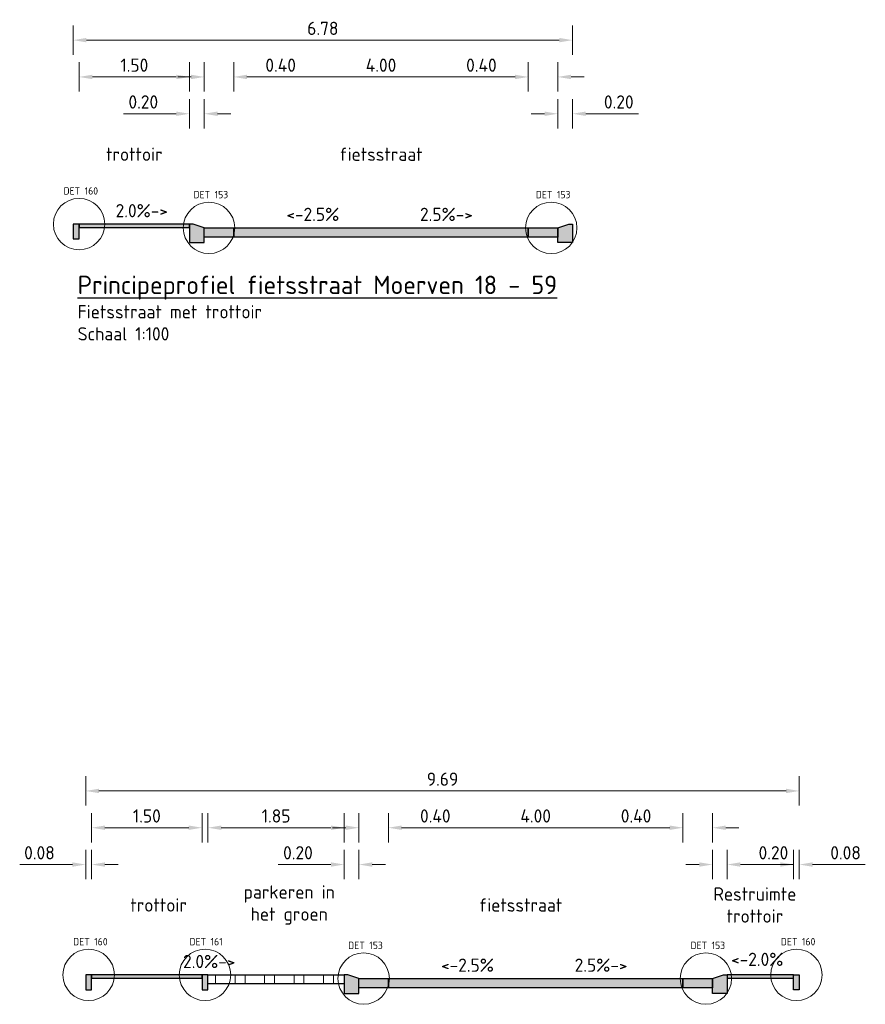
# Model space of a CAD drawing. Header units: metres. Extents: x 163543 to 168130, y 402678 to 405437.
# Tile 235 of 256: x 168119 to 168130, y 403462 to 403475. Entities that reach past the tile are written whole.
import ezdxf

# ---------------------------------------------------------------- set-up
doc = ezdxf.new("R2010")
doc.units = ezdxf.units.M
doc.layers.get('0').update_dxf_attribs({"lineweight": 25})
for name, color, linetype, lineweight in [('X-CA190022.004-UO-DWP_Principeprofielen$0$N-WE-VH-KANTOPSLUITING-GD', 7, 'Continuous', 25), ('X-CA190022.004-UO-DWP_Principeprofielen$0$N-WE-VH-KANTOPSLUITING-V', 253, 'Continuous', 0), ('X-CA190022.004-UO-DWP_Principeprofielen$0$N-WE-VH-KANTOPSLUITING_OPSLUITBAND-SD', 150, 'Continuous', 25), ('X-CA190022.004-UO-DWP_Principeprofielen$0$N-WE-VH-VERHARDING-GD', 7, 'Continuous', 25), ('X-CA190022.004-UO-DWP_Principeprofielen$0$N-WE-VH-VERHARDING_GRASBETONSTEEN-AD-50', 72, 'Continuous', 18), ('X-CA190022.004-UO-DWP_Principeprofielen$0$X-XX-AL-AANKLEDING-M', 7, 'Continuous', 18), ('X-CA190022.004-UO-DWP_Principeprofielen$0$X-XX-AL-M', 7, 'Continuous', 18), ('X-CA190022.004-UO-DWP_Principeprofielen$0$X-XX-AL-T18', 7, 'Continuous', 18), ('X-CA190022.004-UO-DWP_Principeprofielen$0$X-XX-AL-T18-DETAILVERWIJZING', 34, 'Continuous', 18), ('X-CA190022.004-UO-DWP_Principeprofielen$0$X-XX-AL-T18_verkanting', 7, 'Continuous', 18), ('X-CA190022.004-UO-DWP_Principeprofielen$0$X-XX-AL-T25', 7, 'Continuous', 25)]:
    doc.layers.add(name, color=color, linetype=linetype, lineweight=lineweight)
for name, color, linetype, lineweight, transparency in [('X-CA190022.004-UO-DWP_Principeprofielen$0$N-WE-VH-VERHARDING-FIETSSTRAAT_GRIJS-A', 252, 'Continuous', 0, 0.25), ('X-CA190022.004-UO-DWP_Principeprofielen$0$N-WE-VH-VERHARDING-FIETSSTRAAT_ROOD-A', 13, 'Continuous', 0, 0.25), ('X-CA190022.004-UO-DWP_Principeprofielen$0$N-WE-VH-VERHARDING-TROTTOIR-A', 253, 'Continuous', 0, 0.25)]:
    doc.layers.add(name, color=color, linetype=linetype, lineweight=lineweight, transparency=transparency)
doc.styles.add('X-CA190022.004-UO-DWP_Principeprofielen$0$NLCS-ISO-M100-T18', font='NLCS-ISO.ttf', dxfattribs={"height": 0.18})
doc.styles.add('X-CA190022.004-UO-DWP_Principeprofielen$0$NLCS-ISO-M100-T25', font='NLCS-ISO.ttf', dxfattribs={"height": 0.25})
doc.styles.add('X-CA190022.004-UO-DWP_Principeprofielen$0$NLCS-ISO-M20-T18', font='NLCS-ISO.ttf', dxfattribs={"height": 0.036})
doc.dimstyles.new('X-CA190022.004-UO-DWP_Principeprofielen$0$NLCS-M100-T18-PIJL_L2_H1', dxfattribs={"dimscale": 0.1, "dimtxt": 2.5, "dimasz": 1.8, "dimexe": 2, "dimexo": 2, "dimgap": 0.7, "dimtad": 1, "dimzin": 0, "dimdsep": 46, "dimtxsty": 'X-CA190022.004-UO-DWP_Principeprofielen$0$NLCS-ISO-M100-T18', "dimcen": 0, "dimdle": 2, "dimclrd": 256, "dimclre": 256, "dimclrt": 10, "dimadec": 1, "dimazin": 0, "dimtfac": 1, "dimtdec": 3, "dimtofl": 0, "dimtmove": 0, "dimatfit": 3, "dimfxl": 2, "dimfxlon": 1, "dimtfillclr": 256, "dimtolj": 1, "dimtzin": 0, "dimlwd": -1, "dimlwe": -1, "dimarcsym": 0})

# ---------------------------------------------------------------- blocks, each defined once
blk = doc.blocks.new('*D707')
at = {"layer": 'X-CA190022.004-UO-DWP_Principeprofielen$0$X-XX-AL-M', "transparency": 16777216}
for p, q in [((168119.436, 403474.316), (168119.436, 403474.716)), ((168120.936, 403474.316), (168120.936, 403474.716)), ((168119.616, 403474.516), (168120.756, 403474.516))]:
    blk.add_line(p, q, dxfattribs=at)
for points in [[(168119.616, 403474.546), (168119.616, 403474.486), (168119.436, 403474.516)], [(168120.756, 403474.546), (168120.756, 403474.486), (168120.936, 403474.516)]]:
    blk.add_solid(points, dxfattribs=at)
at = {"layer": 'X-CA190022.004-UO-DWP_Principeprofielen$0$X-XX-AL-M', "transparency": 16777216, "insert": (168120.186, 403474.676), "char_height": 0.18, "attachment_point": 5, "style": 'X-CA190022.004-UO-DWP_Principeprofielen$0$NLCS-ISO-M100-T18'}
blk.add_mtext('\\A1;1.50', dxfattribs=at)
blk = doc.blocks.new('*D708')
at = {"layer": 'X-CA190022.004-UO-DWP_Principeprofielen$0$X-XX-AL-M', "transparency": 16777216}
for p, q in [((168119.356, 403474.816), (168119.356, 403475.216)), ((168126.136, 403474.816), (168126.136, 403475.216)), ((168119.536, 403475.016), (168125.956, 403475.016))]:
    blk.add_line(p, q, dxfattribs=at)
for points in [[(168119.536, 403475.046), (168119.536, 403474.986), (168119.356, 403475.016)], [(168125.956, 403475.046), (168125.956, 403474.986), (168126.136, 403475.016)]]:
    blk.add_solid(points, dxfattribs=at)
at = {"layer": 'X-CA190022.004-UO-DWP_Principeprofielen$0$X-XX-AL-M', "transparency": 16777216, "insert": (168122.746, 403475.176), "char_height": 0.18, "attachment_point": 5, "style": 'X-CA190022.004-UO-DWP_Principeprofielen$0$NLCS-ISO-M100-T18'}
blk.add_mtext('\\A1;6.78', dxfattribs=at)
blk = doc.blocks.new('*D716')
at = {"layer": 'X-CA190022.004-UO-DWP_Principeprofielen$0$X-XX-AL-M', "transparency": 16777216}
for p, q in [((168119.606, 403464.116), (168119.606, 403464.516)), ((168121.106, 403464.116), (168121.106, 403464.516)), ((168119.786, 403464.316), (168120.926, 403464.316))]:
    blk.add_line(p, q, dxfattribs=at)
for points in [[(168119.786, 403464.346), (168119.786, 403464.286), (168119.606, 403464.316)], [(168120.926, 403464.346), (168120.926, 403464.286), (168121.106, 403464.316)]]:
    blk.add_solid(points, dxfattribs=at)
at = {"layer": 'X-CA190022.004-UO-DWP_Principeprofielen$0$X-XX-AL-M', "transparency": 16777216, "insert": (168120.356, 403464.476), "char_height": 0.18, "attachment_point": 5, "style": 'X-CA190022.004-UO-DWP_Principeprofielen$0$NLCS-ISO-M100-T18'}
blk.add_mtext('\\A1;1.50', dxfattribs=at)
blk = doc.blocks.new('*D719')
at = {"layer": 'X-CA190022.004-UO-DWP_Principeprofielen$0$X-XX-AL-M', "transparency": 16777216}
for p, q in [((168121.186, 403464.116), (168121.186, 403464.516)), ((168123.036, 403464.116), (168123.036, 403464.516)), ((168121.366, 403464.316), (168122.856, 403464.316))]:
    blk.add_line(p, q, dxfattribs=at)
for points in [[(168121.366, 403464.346), (168121.366, 403464.286), (168121.186, 403464.316)], [(168122.856, 403464.346), (168122.856, 403464.286), (168123.036, 403464.316)]]:
    blk.add_solid(points, dxfattribs=at)
at = {"layer": 'X-CA190022.004-UO-DWP_Principeprofielen$0$X-XX-AL-M', "transparency": 16777216, "insert": (168122.111, 403464.476), "char_height": 0.18, "attachment_point": 5, "style": 'X-CA190022.004-UO-DWP_Principeprofielen$0$NLCS-ISO-M100-T18'}
blk.add_mtext('\\A1;1.85', dxfattribs=at)
blk = doc.blocks.new('X-CA190022.004-UO-DWP_Principeprofielen$0$5 20x20 band')
at = {"layer": 'X-CA190022.004-UO-DWP_Principeprofielen$0$N-WE-VH-KANTOPSLUITING-V'}
h = blk.add_hatch(color=256, dxfattribs=at)
h.dxf.hatch_style = 1
h.paths.add_polyline_path([(0, 0), (-0.15, 0.05), (-0.2, 0.05), (-0.2, -0.2), (0, -0.2)])
at = {"layer": 'X-CA190022.004-UO-DWP_Principeprofielen$0$N-WE-VH-KANTOPSLUITING-GD', "flags": 128}
blk.add_lwpolyline([(0, 0), (-0.15, 0.05), (-0.2, 0.05), (-0.2, -0.2), (0, -0.2)], close=True, dxfattribs=at)
blk = doc.blocks.new('X-CA190022.004-UO-DWP_Principeprofielen$0$N-SVH-KANTOPSLUITING_OPSLUITBAND_80X200-D')
blk.add_hatch(color=8).paths.add_polyline_path([(-0.08, -0.2), (0, -0.2), (0, 0), (-0.08, 0)])
at = {"flags": 128}
blk.add_lwpolyline([(-0.08, -0.2), (0, -0.2), (0, 0), (-0.08, 0)], close=True, dxfattribs=at)
blk = doc.blocks.new('*D615')
at = {"layer": 'X-CA190022.004-UO-DWP_Principeprofielen$0$X-XX-AL-M', "transparency": 16777216}
for p, q in [((168121.536, 403474.316), (168121.536, 403474.716)), ((168125.536, 403474.316), (168125.536, 403474.716)), ((168121.716, 403474.516), (168125.356, 403474.516))]:
    blk.add_line(p, q, dxfattribs=at)
for points in [[(168121.716, 403474.546), (168121.716, 403474.486), (168121.536, 403474.516)], [(168125.356, 403474.546), (168125.356, 403474.486), (168125.536, 403474.516)]]:
    blk.add_solid(points, dxfattribs=at)
at = {"layer": 'X-CA190022.004-UO-DWP_Principeprofielen$0$X-XX-AL-M', "transparency": 16777216, "insert": (168123.536, 403474.676), "char_height": 0.18, "attachment_point": 5, "style": 'X-CA190022.004-UO-DWP_Principeprofielen$0$NLCS-ISO-M100-T18'}
blk.add_mtext('\\A1;4.00', dxfattribs=at)
blk = doc.blocks.new('*D616')
at = {"layer": 'X-CA190022.004-UO-DWP_Principeprofielen$0$X-XX-AL-M', "transparency": 16777216}
for p, q in [((168121.136, 403474.316), (168121.136, 403474.716)), ((168121.536, 403474.316), (168121.536, 403474.716)), ((168120.956, 403474.516), (168120.776, 403474.516)), ((168121.716, 403474.516), (168122.45, 403474.516))]:
    blk.add_line(p, q, dxfattribs=at)
for points in [[(168120.956, 403474.546), (168120.956, 403474.486), (168121.136, 403474.516)], [(168121.716, 403474.546), (168121.716, 403474.486), (168121.536, 403474.516)]]:
    blk.add_solid(points, dxfattribs=at)
at = {"layer": 'X-CA190022.004-UO-DWP_Principeprofielen$0$X-XX-AL-M', "transparency": 16777216, "insert": (168122.173, 403474.676), "char_height": 0.18, "attachment_point": 5, "style": 'X-CA190022.004-UO-DWP_Principeprofielen$0$NLCS-ISO-M100-T18'}
blk.add_mtext('\\A1;0.40', dxfattribs=at)
blk = doc.blocks.new('*D617')
at = {"layer": 'X-CA190022.004-UO-DWP_Principeprofielen$0$X-XX-AL-M', "transparency": 16777216}
for p, q in [((168125.536, 403474.316), (168125.536, 403474.716)), ((168125.936, 403474.316), (168125.936, 403474.716)), ((168125.356, 403474.516), (168124.622, 403474.516)), ((168126.116, 403474.516), (168126.296, 403474.516))]:
    blk.add_line(p, q, dxfattribs=at)
for points in [[(168125.356, 403474.546), (168125.356, 403474.486), (168125.536, 403474.516)], [(168126.116, 403474.546), (168126.116, 403474.486), (168125.936, 403474.516)]]:
    blk.add_solid(points, dxfattribs=at)
at = {"layer": 'X-CA190022.004-UO-DWP_Principeprofielen$0$X-XX-AL-M', "transparency": 16777216, "insert": (168124.899, 403474.676), "char_height": 0.18, "attachment_point": 5, "style": 'X-CA190022.004-UO-DWP_Principeprofielen$0$NLCS-ISO-M100-T18'}
blk.add_mtext('\\A1;0.40', dxfattribs=at)
blk = doc.blocks.new('*D618')
at = {"layer": 'X-CA190022.004-UO-DWP_Principeprofielen$0$X-XX-AL-M', "transparency": 16777216}
for p, q in [((168125.936, 403473.816), (168125.936, 403474.216)), ((168126.136, 403473.816), (168126.136, 403474.216)), ((168125.756, 403474.016), (168125.576, 403474.016)), ((168126.316, 403474.016), (168127.032, 403474.016))]:
    blk.add_line(p, q, dxfattribs=at)
for points in [[(168125.756, 403474.046), (168125.756, 403473.986), (168125.936, 403474.016)], [(168126.316, 403474.046), (168126.316, 403473.986), (168126.136, 403474.016)]]:
    blk.add_solid(points, dxfattribs=at)
at = {"layer": 'X-CA190022.004-UO-DWP_Principeprofielen$0$X-XX-AL-M', "transparency": 16777216, "insert": (168126.764, 403474.176), "char_height": 0.18, "attachment_point": 5, "style": 'X-CA190022.004-UO-DWP_Principeprofielen$0$NLCS-ISO-M100-T18'}
blk.add_mtext('\\A1;0.20', dxfattribs=at)
blk = doc.blocks.new('*D619')
at = {"layer": 'X-CA190022.004-UO-DWP_Principeprofielen$0$X-XX-AL-M', "transparency": 16777216}
for p, q in [((168120.936, 403473.816), (168120.936, 403474.216)), ((168121.136, 403473.816), (168121.136, 403474.216)), ((168120.756, 403474.016), (168120.04, 403474.016)), ((168121.316, 403474.016), (168121.496, 403474.016))]:
    blk.add_line(p, q, dxfattribs=at)
for points in [[(168120.756, 403474.046), (168120.756, 403473.986), (168120.936, 403474.016)], [(168121.316, 403474.046), (168121.316, 403473.986), (168121.136, 403474.016)]]:
    blk.add_solid(points, dxfattribs=at)
at = {"layer": 'X-CA190022.004-UO-DWP_Principeprofielen$0$X-XX-AL-M', "transparency": 16777216, "insert": (168120.308, 403474.176), "char_height": 0.18, "attachment_point": 5, "style": 'X-CA190022.004-UO-DWP_Principeprofielen$0$NLCS-ISO-M100-T18'}
blk.add_mtext('\\A1;0.20', dxfattribs=at)
blk = doc.blocks.new('*D620')
at = {"layer": 'X-CA190022.004-UO-DWP_Principeprofielen$0$X-XX-AL-M', "transparency": 16777216}
for p, q in [((168123.636, 403464.116), (168123.636, 403464.516)), ((168127.636, 403464.116), (168127.636, 403464.516)), ((168123.816, 403464.316), (168127.456, 403464.316))]:
    blk.add_line(p, q, dxfattribs=at)
for points in [[(168123.816, 403464.346), (168123.816, 403464.286), (168123.636, 403464.316)], [(168127.456, 403464.346), (168127.456, 403464.286), (168127.636, 403464.316)]]:
    blk.add_solid(points, dxfattribs=at)
at = {"layer": 'X-CA190022.004-UO-DWP_Principeprofielen$0$X-XX-AL-M', "transparency": 16777216, "insert": (168125.636, 403464.476), "char_height": 0.18, "attachment_point": 5, "style": 'X-CA190022.004-UO-DWP_Principeprofielen$0$NLCS-ISO-M100-T18'}
blk.add_mtext('\\A1;4.00', dxfattribs=at)
blk = doc.blocks.new('*D621')
at = {"layer": 'X-CA190022.004-UO-DWP_Principeprofielen$0$X-XX-AL-M', "transparency": 16777216}
for p, q in [((168123.236, 403464.116), (168123.236, 403464.516)), ((168123.636, 403464.116), (168123.636, 403464.516)), ((168123.056, 403464.316), (168122.876, 403464.316)), ((168123.816, 403464.316), (168124.55, 403464.316))]:
    blk.add_line(p, q, dxfattribs=at)
for points in [[(168123.056, 403464.346), (168123.056, 403464.286), (168123.236, 403464.316)], [(168123.816, 403464.346), (168123.816, 403464.286), (168123.636, 403464.316)]]:
    blk.add_solid(points, dxfattribs=at)
at = {"layer": 'X-CA190022.004-UO-DWP_Principeprofielen$0$X-XX-AL-M', "transparency": 16777216, "insert": (168124.273, 403464.476), "char_height": 0.18, "attachment_point": 5, "style": 'X-CA190022.004-UO-DWP_Principeprofielen$0$NLCS-ISO-M100-T18'}
blk.add_mtext('\\A1;0.40', dxfattribs=at)
blk = doc.blocks.new('*D622')
at = {"layer": 'X-CA190022.004-UO-DWP_Principeprofielen$0$X-XX-AL-M', "transparency": 16777216}
for p, q in [((168127.636, 403464.116), (168127.636, 403464.516)), ((168128.036, 403464.116), (168128.036, 403464.516)), ((168127.456, 403464.316), (168126.722, 403464.316)), ((168128.216, 403464.316), (168128.396, 403464.316))]:
    blk.add_line(p, q, dxfattribs=at)
for points in [[(168127.456, 403464.346), (168127.456, 403464.286), (168127.636, 403464.316)], [(168128.216, 403464.346), (168128.216, 403464.286), (168128.036, 403464.316)]]:
    blk.add_solid(points, dxfattribs=at)
at = {"layer": 'X-CA190022.004-UO-DWP_Principeprofielen$0$X-XX-AL-M', "transparency": 16777216, "insert": (168126.999, 403464.476), "char_height": 0.18, "attachment_point": 5, "style": 'X-CA190022.004-UO-DWP_Principeprofielen$0$NLCS-ISO-M100-T18'}
blk.add_mtext('\\A1;0.40', dxfattribs=at)
blk = doc.blocks.new('*D623')
at = {"layer": 'X-CA190022.004-UO-DWP_Principeprofielen$0$X-XX-AL-M', "transparency": 16777216}
for p, q in [((168128.036, 403463.616), (168128.036, 403464.016)), ((168128.236, 403463.616), (168128.236, 403464.016)), ((168127.856, 403463.816), (168127.676, 403463.816)), ((168128.416, 403463.816), (168129.132, 403463.816))]:
    blk.add_line(p, q, dxfattribs=at)
for points in [[(168127.856, 403463.846), (168127.856, 403463.786), (168128.036, 403463.816)], [(168128.416, 403463.846), (168128.416, 403463.786), (168128.236, 403463.816)]]:
    blk.add_solid(points, dxfattribs=at)
at = {"layer": 'X-CA190022.004-UO-DWP_Principeprofielen$0$X-XX-AL-M', "transparency": 16777216, "insert": (168128.864, 403463.976), "char_height": 0.18, "attachment_point": 5, "style": 'X-CA190022.004-UO-DWP_Principeprofielen$0$NLCS-ISO-M100-T18'}
blk.add_mtext('\\A1;0.20', dxfattribs=at)
blk = doc.blocks.new('*D624')
at = {"layer": 'X-CA190022.004-UO-DWP_Principeprofielen$0$X-XX-AL-M', "transparency": 16777216}
for p, q in [((168123.036, 403463.616), (168123.036, 403464.016)), ((168123.236, 403463.616), (168123.236, 403464.016)), ((168122.856, 403463.816), (168122.14, 403463.816)), ((168123.416, 403463.816), (168123.596, 403463.816))]:
    blk.add_line(p, q, dxfattribs=at)
for points in [[(168122.856, 403463.846), (168122.856, 403463.786), (168123.036, 403463.816)], [(168123.416, 403463.846), (168123.416, 403463.786), (168123.236, 403463.816)]]:
    blk.add_solid(points, dxfattribs=at)
at = {"layer": 'X-CA190022.004-UO-DWP_Principeprofielen$0$X-XX-AL-M', "transparency": 16777216, "insert": (168122.408, 403463.976), "char_height": 0.18, "attachment_point": 5, "style": 'X-CA190022.004-UO-DWP_Principeprofielen$0$NLCS-ISO-M100-T18'}
blk.add_mtext('\\A1;0.20', dxfattribs=at)
blk = doc.blocks.new('*D630')
at = {"layer": 'X-CA190022.004-UO-DWP_Principeprofielen$0$X-XX-AL-AANKLEDING-M', "transparency": 16777216}
for p, q in [((168129.136, 403463.616), (168129.136, 403464.016)), ((168129.216, 403463.616), (168129.216, 403464.016)), ((168128.956, 403463.816), (168128.776, 403463.816)), ((168129.396, 403463.816), (168130.112, 403463.816))]:
    blk.add_line(p, q, dxfattribs=at)
for points in [[(168128.956, 403463.846), (168128.956, 403463.786), (168129.136, 403463.816)], [(168129.396, 403463.846), (168129.396, 403463.786), (168129.216, 403463.816)]]:
    blk.add_solid(points, dxfattribs=at)
at = {"layer": 'X-CA190022.004-UO-DWP_Principeprofielen$0$X-XX-AL-AANKLEDING-M', "transparency": 16777216, "insert": (168129.844, 403463.976), "char_height": 0.18, "attachment_point": 5, "style": 'X-CA190022.004-UO-DWP_Principeprofielen$0$NLCS-ISO-M100-T18'}
blk.add_mtext('\\A1;0.08', dxfattribs=at)
blk = doc.blocks.new('*D631')
at = {"layer": 'X-CA190022.004-UO-DWP_Principeprofielen$0$X-XX-AL-AANKLEDING-M', "transparency": 16777216}
for p, q in [((168119.526, 403463.616), (168119.526, 403464.016)), ((168119.606, 403463.616), (168119.606, 403464.016)), ((168119.346, 403463.816), (168118.63, 403463.816)), ((168119.786, 403463.816), (168119.966, 403463.816))]:
    blk.add_line(p, q, dxfattribs=at)
for points in [[(168119.346, 403463.846), (168119.346, 403463.786), (168119.526, 403463.816)], [(168119.786, 403463.846), (168119.786, 403463.786), (168119.606, 403463.816)]]:
    blk.add_solid(points, dxfattribs=at)
at = {"layer": 'X-CA190022.004-UO-DWP_Principeprofielen$0$X-XX-AL-AANKLEDING-M', "transparency": 16777216, "insert": (168118.898, 403463.976), "char_height": 0.18, "attachment_point": 5, "style": 'X-CA190022.004-UO-DWP_Principeprofielen$0$NLCS-ISO-M100-T18'}
blk.add_mtext('\\A1;0.08', dxfattribs=at)
blk = doc.blocks.new('*D632')
at = {"layer": 'X-CA190022.004-UO-DWP_Principeprofielen$0$X-XX-AL-AANKLEDING-M', "transparency": 16777216}
for p, q in [((168119.526, 403464.616), (168119.526, 403465.016)), ((168129.216, 403464.616), (168129.216, 403465.016)), ((168119.706, 403464.816), (168129.036, 403464.816))]:
    blk.add_line(p, q, dxfattribs=at)
for points in [[(168119.706, 403464.846), (168119.706, 403464.786), (168119.526, 403464.816)], [(168129.036, 403464.846), (168129.036, 403464.786), (168129.216, 403464.816)]]:
    blk.add_solid(points, dxfattribs=at)
at = {"layer": 'X-CA190022.004-UO-DWP_Principeprofielen$0$X-XX-AL-AANKLEDING-M', "transparency": 16777216, "insert": (168124.371, 403464.976), "char_height": 0.18, "attachment_point": 5, "style": 'X-CA190022.004-UO-DWP_Principeprofielen$0$NLCS-ISO-M100-T18'}
blk.add_mtext('\\A1;9.69', dxfattribs=at)

msp = doc.modelspace()

# ---------------------------------------------------------------- hatches: boundary and pattern name
at = {"layer": 'X-CA190022.004-UO-DWP_Principeprofielen$0$N-WE-VH-VERHARDING-FIETSSTRAAT_GRIJS-A'}
h = msp.add_hatch(color=256, dxfattribs=at)
h.dxf.hatch_style = 1
h.paths.add_polyline_path([(168121.136, 403472.466), (168121.536, 403472.466), (168121.536, 403472.341), (168121.136, 403472.341)])
h = msp.add_hatch(color=256, dxfattribs=at)
h.dxf.hatch_style = 1
h.paths.add_polyline_path([(168125.536, 403472.466), (168125.936, 403472.466), (168125.936, 403472.341), (168125.536, 403472.341)])
h = msp.add_hatch(color=256, dxfattribs=at)
h.dxf.hatch_style = 1
h.paths.add_polyline_path([(168123.236, 403462.266), (168123.636, 403462.266), (168123.636, 403462.141), (168123.236, 403462.141)])
h = msp.add_hatch(color=256, dxfattribs=at)
h.dxf.hatch_style = 1
h.paths.add_polyline_path([(168127.636, 403462.266), (168128.036, 403462.266), (168128.036, 403462.141), (168127.636, 403462.141)])
at = {"layer": 'X-CA190022.004-UO-DWP_Principeprofielen$0$N-WE-VH-VERHARDING-FIETSSTRAAT_ROOD-A'}
h = msp.add_hatch(color=256, dxfattribs=at)
h.dxf.hatch_style = 1
h.paths.add_polyline_path([(168121.536, 403472.466), (168125.536, 403472.466), (168125.536, 403472.341), (168121.536, 403472.341)])
h = msp.add_hatch(color=256, dxfattribs=at)
h.dxf.hatch_style = 1
h.paths.add_polyline_path([(168123.636, 403462.266), (168127.636, 403462.266), (168127.636, 403462.141), (168123.636, 403462.141)])
at = {"layer": 'X-CA190022.004-UO-DWP_Principeprofielen$0$N-WE-VH-VERHARDING-TROTTOIR-A'}
h = msp.add_hatch(color=256, dxfattribs=at)
h.dxf.hatch_style = 1
h.paths.add_polyline_path([(168119.436, 403472.516), (168119.436, 403472.471), (168120.936, 403472.471), (168120.936, 403472.516)])
h = msp.add_hatch(color=256, dxfattribs=at)
h.dxf.hatch_style = 1
h.paths.add_polyline_path([(168119.606, 403462.316), (168119.606, 403462.271), (168121.106, 403462.271), (168121.106, 403462.316)])
h = msp.add_hatch(color=256, dxfattribs=at)
h.dxf.hatch_style = 1
h.paths.add_polyline_path([(168128.236, 403462.316), (168128.236, 403462.271), (168129.136, 403462.271), (168129.136, 403462.316)])
at = {"layer": 'X-CA190022.004-UO-DWP_Principeprofielen$0$N-WE-VH-VERHARDING_GRASBETONSTEEN-AD-50'}
h = msp.add_hatch(dxfattribs=at)
h.set_pattern_fill('AVH-GRASBETONSTEEN_04', color=256, scale=0.2, pattern_type=2)
h.set_pattern_definition([(0, (168121.1557, 403462.19605), (0, 0.4), [0.13333, -0.26667]), (0, (168121.1557, 403462.3294), (0, 0.4), [0.13333, -0.26667]), (90, (168121.1557, 403462.19605), (-0.4, 2e-17), [0.13333, -0.26667]), (90, (168121.28905, 403462.19605), (-0.4, 2e-17), [0.13333, -0.26667])])
h.paths.add_polyline_path([(168121.186, 403462.316), (168123.036, 403462.316), (168123.036, 403462.196), (168121.186, 403462.196)])

# ---------------------------------------------------------------- linework, layer by layer
at = {"layer": 'X-CA190022.004-UO-DWP_Principeprofielen$0$N-WE-VH-VERHARDING-GD', "flags": 128}
for points in [[(168119.436, 403472.516), (168119.436, 403472.471), (168120.936, 403472.471), (168120.936, 403472.516)], [(168121.136, 403472.466), (168121.536, 403472.466), (168121.536, 403472.341), (168121.136, 403472.341)], [(168121.536, 403472.466), (168125.536, 403472.466), (168125.536, 403472.341), (168121.536, 403472.341)], [(168125.536, 403472.466), (168125.936, 403472.466), (168125.936, 403472.341), (168125.536, 403472.341)], [(168119.606, 403462.316), (168119.606, 403462.271), (168121.106, 403462.271), (168121.106, 403462.316)], [(168128.236, 403462.316), (168128.236, 403462.271), (168129.136, 403462.271), (168129.136, 403462.316)], [(168123.236, 403462.266), (168123.636, 403462.266), (168123.636, 403462.141), (168123.236, 403462.141)], [(168123.636, 403462.266), (168127.636, 403462.266), (168127.636, 403462.141), (168123.636, 403462.141)], [(168127.636, 403462.266), (168128.036, 403462.266), (168128.036, 403462.141), (168127.636, 403462.141)]]:
    msp.add_lwpolyline(points, close=True, dxfattribs=at)
at = {"layer": 'X-CA190022.004-UO-DWP_Principeprofielen$0$N-WE-VH-VERHARDING-GD'}
msp.add_lwpolyline([(168121.186, 403462.316), (168123.036, 403462.316), (168123.036, 403462.196), (168121.186, 403462.196)], close=True, dxfattribs=at)
at = {"layer": 'X-CA190022.004-UO-DWP_Principeprofielen$0$X-XX-AL-T18-DETAILVERWIJZING'}
for centre in [(168119.436, 403472.516), (168121.2, 403472.466), (168125.848, 403472.466), (168119.566, 403462.316), (168121.146, 403462.316), (168123.3, 403462.266), (168127.948, 403462.266), (168129.176, 403462.316)]:
    msp.add_circle(centre, 0.349, dxfattribs=at)

# ---------------------------------------------------------------- block references
for p in [(168121.136, 403472.466), (168123.236, 403462.266)]:
    msp.add_blockref('X-CA190022.004-UO-DWP_Principeprofielen$0$5 20x20 band', p)
at = {"xscale": -1}
for p in [(168125.936, 403472.466), (168128.036, 403462.266)]:
    msp.add_blockref('X-CA190022.004-UO-DWP_Principeprofielen$0$5 20x20 band', p, dxfattribs=at)
at = {"layer": 'X-CA190022.004-UO-DWP_Principeprofielen$0$N-WE-VH-KANTOPSLUITING_OPSLUITBAND-SD'}
for p in [(168119.436, 403472.516), (168119.606, 403462.316), (168121.186, 403462.316)]:
    msp.add_blockref('X-CA190022.004-UO-DWP_Principeprofielen$0$N-SVH-KANTOPSLUITING_OPSLUITBAND_80X200-D', p, dxfattribs=at)
at = {"layer": 'X-CA190022.004-UO-DWP_Principeprofielen$0$N-WE-VH-KANTOPSLUITING_OPSLUITBAND-SD', "xscale": -1}
msp.add_blockref('X-CA190022.004-UO-DWP_Principeprofielen$0$N-SVH-KANTOPSLUITING_OPSLUITBAND_80X200-D', (168129.136, 403462.316), dxfattribs=at)

# ---------------------------------------------------------------- texts
at = {"layer": 'X-CA190022.004-UO-DWP_Principeprofielen$0$X-XX-AL-T18', "char_height": 0.18, "style": 'X-CA190022.004-UO-DWP_Principeprofielen$0$NLCS-ISO-M100-T18'}
for s, width, gutter_width, insert, attachment_point in [('trottoir', 2.68684, 1.25, (168120.186, 403473.466), 5), ('fietsstraat', 2.68684, 1.25, (168123.536, 403473.466), 5), ('Fietsstraat met trottoir\\PSchaal 1:100', 5.03125, 0.9, (168119.416, 403471.416), 1), ('parkeren in \\Phet groen', 2.68684, 1.25, (168122.289, 403463.266), 5), ('Restruimte \\Ptrottoir', 2.68684, 1.25, (168128.613, 403463.266), 5), ('trottoir', 2.68684, 1.25, (168120.516, 403463.266), 5), ('fietsstraat', 2.68684, 1.25, (168125.432, 403463.266), 5)]:
    msp.add_mtext_dynamic_manual_height_columns(s, width=width, gutter_width=gutter_width, heights=[0], dxfattribs=dict(at, insert=insert, attachment_point=attachment_point))
at = {"layer": 'X-CA190022.004-UO-DWP_Principeprofielen$0$X-XX-AL-T18-DETAILVERWIJZING', "char_height": 0.1, "attachment_point": 1, "style": 'X-CA190022.004-UO-DWP_Principeprofielen$0$NLCS-ISO-M20-T18'}
for s, insert in [('DET 160', (168119.225, 403473.018)), ('DET 153', (168120.99, 403472.968)), ('DET 153', (168125.638, 403472.968)), ('DET 160', (168119.355, 403462.818)), ('DET 161', (168120.935, 403462.818)), ('DET 160', (168128.965, 403462.818)), ('DET 153', (168123.09, 403462.768)), ('DET 153', (168127.738, 403462.768))]:
    msp.add_mtext_dynamic_manual_height_columns(s, width=0.60965, gutter_width=5, heights=[0], dxfattribs=dict(at, insert=insert))
at = {"layer": 'X-CA190022.004-UO-DWP_Principeprofielen$0$X-XX-AL-T18_verkanting', "style": 'X-CA190022.004-UO-DWP_Principeprofielen$0$NLCS-ISO-M100-T18'}
for s, p in [('2.0%%%->', (168119.932, 403472.609)), ('<-2.5%%%', (168122.25, 403472.559)), ('2.5%%%->', (168124.065, 403472.559)), ('2.0%%%->', (168120.848, 403462.409)), ('<-2.0%%%', (168128.288, 403462.438)), ('<-2.5%%%', (168124.35, 403462.359)), ('2.5%%%->', (168126.165, 403462.359))]:
    msp.add_text(s, height=0.18, dxfattribs=at).set_placement(p)
at = {"layer": 'X-CA190022.004-UO-DWP_Principeprofielen$0$X-XX-AL-T25', "insert": (168119.416, 403471.816), "char_height": 0.25, "attachment_point": 1, "style": 'X-CA190022.004-UO-DWP_Principeprofielen$0$NLCS-ISO-M100-T25'}
msp.add_mtext_dynamic_manual_height_columns('{\\LPrincipeprofiel fietsstraat Moerven 18 - 59}', width=7.14089, gutter_width=1.25, heights=[0], dxfattribs=at)

# ---------------------------------------------------------------- dimensions: what is measured, and where the dimension line sits
at = {"layer": 'X-CA190022.004-UO-DWP_Principeprofielen$0$X-XX-AL-AANKLEDING-M'}
for base, p1, p2, picture, middle in [((168129.216, 403464.816), (168119.526, 403462.316), (168129.216, 403462.316), '*D632', (168124.371, 403464.976)), ((168119.526, 403463.816), (168119.606, 403462.316), (168119.526, 403462.316), '*D631', (168118.898, 403463.976)), ((168129.216, 403463.816), (168129.136, 403462.316), (168129.216, 403462.316), '*D630', (168129.844, 403463.976))]:
    dim = msp.add_linear_dim(base=base, p1=p1, p2=p2, dimstyle='X-CA190022.004-UO-DWP_Principeprofielen$0$NLCS-M100-T18-PIJL_L2_H1', override={"dimclrt": 256}, dxfattribs=at)
    dim.commit()
    dim.dimension.update_dxf_attribs({"geometry": picture, "text_midpoint": middle})
at = {"layer": 'X-CA190022.004-UO-DWP_Principeprofielen$0$X-XX-AL-M'}
for base, p1, p2, picture, middle in [((168126.136, 403475.016), (168119.356, 403472.516), (168126.136, 403472.516), '*D708', (168122.746, 403475.016)), ((168123.036, 403464.316), (168121.186, 403462.316), (168123.036, 403462.316), '*D719', (168122.111, 403464.316))]:
    dim = msp.add_linear_dim(base=base, p1=p1, p2=p2, dimstyle='X-CA190022.004-UO-DWP_Principeprofielen$0$NLCS-M100-T18-PIJL_L2_H1', override={"dimclrt": 256}, dxfattribs=at)
    dim.commit()
    dim.dimension.update_dxf_attribs({"geometry": picture, "text_midpoint": middle, "dimtype": 160})
for base, p1, p2, picture, middle in [((168120.936, 403474.516), (168119.436, 403472.516), (168120.936, 403472.516), '*D707', (168120.186, 403474.676)), ((168121.536, 403474.516), (168121.136, 403472.466), (168121.536, 403472.466), '*D616', (168122.173, 403474.676)), ((168125.536, 403474.516), (168121.536, 403472.466), (168125.536, 403472.466), '*D615', (168123.536, 403474.676)), ((168125.536, 403474.516), (168125.936, 403472.466), (168125.536, 403472.466), '*D617', (168124.899, 403474.676)), ((168120.936, 403474.016), (168121.136, 403472.466), (168120.936, 403472.466), '*D619', (168120.308, 403474.176)), ((168126.136, 403474.016), (168125.936, 403472.466), (168126.136, 403472.466), '*D618', (168126.764, 403474.176)), ((168121.106, 403464.316), (168119.606, 403462.316), (168121.106, 403462.316), '*D716', (168120.356, 403464.476)), ((168123.636, 403464.316), (168123.236, 403462.266), (168123.636, 403462.266), '*D621', (168124.273, 403464.476)), ((168127.636, 403464.316), (168123.636, 403462.266), (168127.636, 403462.266), '*D620', (168125.636, 403464.476)), ((168127.636, 403464.316), (168128.036, 403462.266), (168127.636, 403462.266), '*D622', (168126.999, 403464.476)), ((168123.036, 403463.816), (168123.236, 403462.266), (168123.036, 403462.266), '*D624', (168122.408, 403463.976)), ((168128.236, 403463.816), (168128.036, 403462.266), (168128.236, 403462.266), '*D623', (168128.864, 403463.976))]:
    dim = msp.add_linear_dim(base=base, p1=p1, p2=p2, dimstyle='X-CA190022.004-UO-DWP_Principeprofielen$0$NLCS-M100-T18-PIJL_L2_H1', override={"dimclrt": 256}, dxfattribs=at)
    dim.commit()
    dim.dimension.update_dxf_attribs({"geometry": picture, "text_midpoint": middle})

doc.saveas('drawing.dxf')
